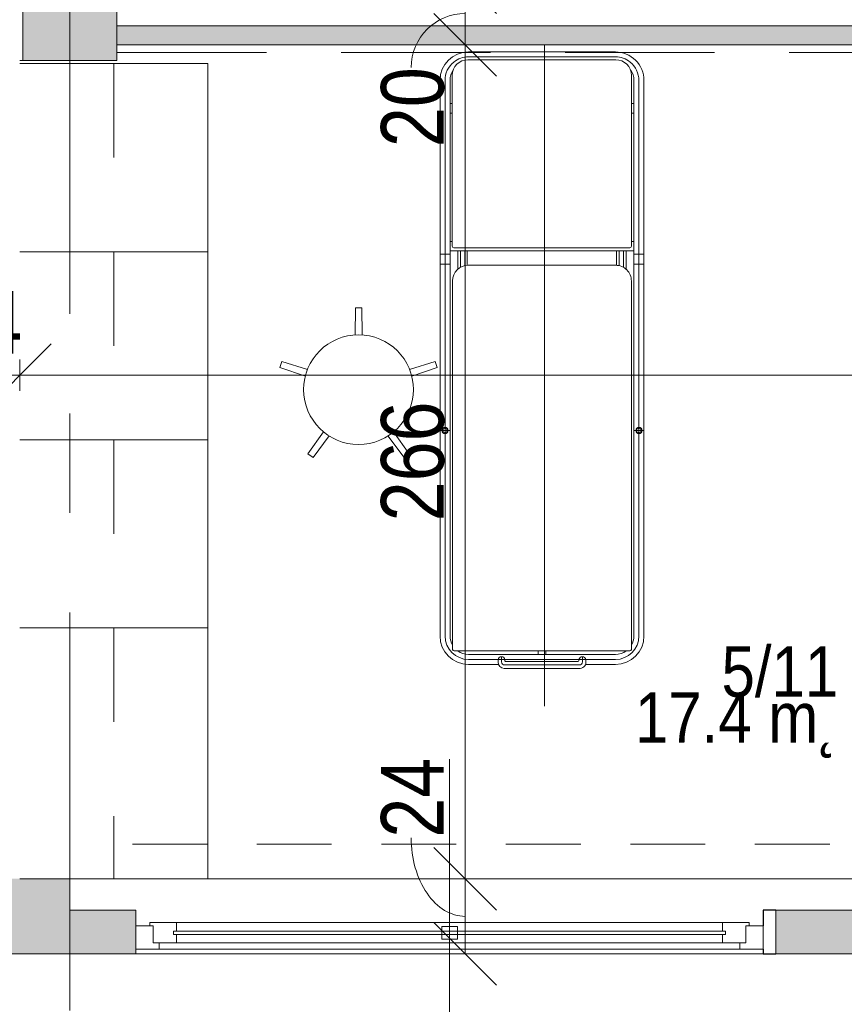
# Model space of a CAD drawing. Header units: centimetres. Extents: x -1631 to 1829, y -257 to 3158.
# Tile 3 of 128: x -1229 to -966, y 92 to 406. Entities that reach past the tile are written whole.
import ezdxf

# ---------------------------------------------------------------- set-up
doc = ezdxf.new("R2010")
doc.units = ezdxf.units.CM
for name, pattern in [('Dash', [60, 30, -30]), ('Oś', [222.25, 127, -31.75, 31.75, -31.75]), ('Ponad', [39.688, 23.813, -15.875]), ('Ukryte', [71.438, 47.625, -23.813])]:
    doc.linetypes.add(name, pattern=pattern)
for name, color, linetype, lineweight in [('A-ANNO-DIMS', 211, 'Continuous', 13), ('A-ANNO-DIMS-100', 211, 'Continuous', 13), ('A-AREA-IDEN', 2, 'Continuous', 13), ('A-DETL-HDLN', 90, 'Ukryte', 9), ('A-DETL-THIN', 151, 'Continuous', 9), ('A-FLOR-OVHD', 1, 'Ponad', 9), ('A-GLAZ', 151, 'Continuous', 13), ('A-GLAZ-IDEN', 152, 'Continuous', 13), ('A-WALL', 113, 'Continuous', 13), ('A-WALL-PATT', 111, 'Continuous', 13), ('I-FURN', 30, 'Continuous', 9), ('Q-SPCQ', 91, 'Continuous', 9), ('S-COLS', 52, 'Continuous', 13), ('S-GRID', 1, 'Continuous', 13)]:
    doc.layers.add(name, color=color, linetype=linetype, lineweight=lineweight)
doc.styles.add('Arial Narrow_5', font='ARIALN.TTF', dxfattribs={"height": 20})
doc.styles.add('Arial_11', font='arial.ttf', dxfattribs={"width": 0.85, "height": 23})
doc.styles.add('Arial_13', font='arial.ttf', dxfattribs={"height": 0.2})
doc.dimstyles.new('Diagonal_1_100__0__wewnętrzne', dxfattribs={"dimscale": 30.48, "dimtxt": 20.468619, "dimasz": 0.656168, "dimexe": 0.164042, "dimexo": 0.0625, "dimgap": 0.032808, "dimtad": 1, "dimdec": 0, "dimdsep": 46, "dimtxsty": 'Arial Narrow_5', "dimblk1": 'OBLIQUE', "dimblk2": 'OBLIQUE', "dimsah": 1, "dimcen": 0.09, "dimazin": 0, "dimtfac": 1, "dimtdec": 4, "dimtix": 1, "dimtmove": 1, "dimatfit": 3, "dimfxl": 0.164042, "dimfxlon": 1, "dimtvp": 1, "dimtolj": 1, "dimtzin": 0, "dimarcsym": 2})
doc.dimstyles.new('Diagonal_1_100__0__wewnętrzne_1', dxfattribs={"dimscale": 30.48, "dimtxt": 20.468619, "dimasz": 0.656168, "dimexe": 0.164042, "dimexo": 0.0625, "dimgap": 0.032808, "dimtad": 1, "dimdec": 0, "dimdsep": 46, "dimtxsty": 'Arial Narrow_5', "dimblk1": 'OBLIQUE', "dimblk2": 'OBLIQUE', "dimsah": 1, "dimcen": 0.09, "dimazin": 0, "dimtfac": 1, "dimtdec": 4, "dimtix": 1, "dimtmove": 0, "dimatfit": 3, "dimfxl": 0.164042, "dimfxlon": 1, "dimtvp": 1, "dimtolj": 1, "dimtzin": 0, "dimarcsym": 2})
doc.dimstyles.new('Diagonal_1_100__0__wewnętrzne_2', dxfattribs={"dimscale": 30.48, "dimtxt": 20.468619, "dimasz": 0.656168, "dimexe": 0.164042, "dimexo": 0.0625, "dimgap": 0.032808, "dimtad": 1, "dimdec": 0, "dimdsep": 46, "dimtxsty": 'Arial Narrow_5', "dimblk1": 'OBLIQUE', "dimblk2": 'OBLIQUE', "dimsah": 1, "dimcen": 0.09, "dimazin": 0, "dimtfac": 1, "dimtdec": 4, "dimtix": 1, "dimtmove": 2, "dimatfit": 3, "dimfxl": 0.164042, "dimfxlon": 1, "dimtvp": 1, "dimtolj": 1, "dimtzin": 0, "dimarcsym": 2})

# ---------------------------------------------------------------- blocks, each defined once
blk = doc.blocks.new('M_Concrete-Square-Column - 300 x 300mm-1794509-5_piętro III __10_50 m_ - stan projektowany')
at = {"layer": 'S-COLS', "lineweight": 9}
blk.add_hatch(color=254, dxfattribs=at).paths.add_polyline_path([(15, -15), (15, 15), (-15, 15), (-15, -15)], flags=0)
for p, q in [((15, 15), (-15, 15)), ((-15, 15), (-15, -15)), ((15, -15), (15, 15)), ((-15, -15), (15, -15))]:
    blk.add_line(p, q, dxfattribs=at)
blk = doc.blocks.new('Blat - Blat-2328147-5_piętro III __10_50 m_ - stan projektowany')
at = {"layer": 'I-FURN', "linetype": 'Dash'}
for p, q in [((260, 0), (260, -30)), ((260, -30), (0, -30))]:
    blk.add_line(p, q, dxfattribs=at)
blk = doc.blocks.new('Blat - Blat-V6-5_piętro III __10_50 m_ - stan projektowany')
at = {"layer": 'I-FURN'}
for p, q in [((80, 0), (80, -60)), ((80, -60), (0, -60))]:
    blk.add_line(p, q, dxfattribs=at)
blk = doc.blocks.new('Blat - Blat-2328141-5_piętro III __10_50 m_ - stan projektowany')
at = {"layer": 'I-FURN'}
for p, q in [((0, -60), (0, 0)), ((60, 0), (60, -60)), ((60, -60), (0, -60))]:
    blk.add_line(p, q, dxfattribs=at)
blk = doc.blocks.new('stół zabiegowy SZ-02 198x65 - stół zabiegowy SZ-02 198x65-V10-5_piętro III __10_50 m_ - stan projektowany')
at = {"layer": 'Q-SPCQ'}
for p, q in [((74.99, 33.26), (-102.21, 33.26)), ((74.99, 31.66), (-102.21, 31.66)), ((-36.68, 33.06), (-36.68, 30.26)), ((16.4, 33.26), (16.4, 30.06)), ((19.59, 33.26), (19.59, 30.06)), ((-107, -27.24), (-107, 28.76)), ((11.01, 29.26), (-106.5, 29.26)), ((-102.21, 30.06), (74.99, 30.06)), ((20.59, -28.54), (20.59, 30.06)), ((21.58, 28.85), (21.58, -27.24)), ((76.59, 29.35), (22.08, 29.35)), ((23.59, 30.06), (23.59, 29.35)), ((64.59, 30.06), (64.59, 29.35)), ((67.59, 29.35), (67.59, 30.06)), ((20.59, 27.56), (14.77, 27.56)), ((20.59, 26.76), (15.34, 26.76)), ((15.89, 25.36), (20.59, 25.36)), ((-111.31, 24.16), (-111.31, 14.62)), ((-109.71, 24.16), (-109.71, 0.76)), ((-108.11, 24.16), (-108.11, -22.64)), ((16, 24.56), (20.59, 24.56)), ((16.01, -22.74), (16.01, 24.26)), ((81.59, -22.74), (81.59, 24.35)), ((82.49, 24.16), (82.49, -22.64)), ((84.09, 24.16), (84.09, -22.64)), ((-112.56, -11.24), (-112.56, 12.76)), ((-111.46, 12.66), (-111.46, -11.14)), ((-110.56, 14.76), (-109.71, 14.76)), ((-110.46, 13.66), (-109.11, 13.66)), ((-110.16, 12.56), (-109.71, 12.56)), ((-110.36, -10.84), (-110.36, 12.36)), ((-124.56, 0), (86.35, 0)), ((-109.71, 0.76), (-109.71, -22.64)), ((-108.11, 2.01), (-107, 2.01)), ((-108.11, -0.49), (-107, -0.49)), ((-110.46, -12.14), (-109.11, -12.14)), ((-110.16, -11.04), (-109.71, -11.04)), ((-111.31, -22.64), (-111.31, -13.09)), ((-110.56, -13.24), (-109.71, -13.24)), ((15.89, -23.84), (20.59, -23.84)), ((16, -23.04), (20.59, -23.04)), ((-106.5, -27.74), (11.01, -27.74)), ((20.59, -26.04), (14.77, -26.04)), ((20.59, -25.24), (15.34, -25.24)), ((22.08, -27.74), (76.59, -27.74)), ((23.59, -28.54), (23.59, -27.82)), ((64.59, -28.54), (64.59, -27.82)), ((67.59, -27.82), (67.59, -28.54)), ((-102.21, -28.54), (74.99, -28.54)), ((74.99, -30.14), (-102.21, -30.14)), ((-36.68, -31.54), (-36.68, -28.74)), ((16.4, -31.74), (16.4, -28.54)), ((19.59, -31.74), (19.59, -28.54)), ((74.99, -31.74), (-102.21, -31.74))]:
    blk.add_line(p, q, dxfattribs=at)
for centre, radius in [((-36.68, 31.66), 0.999), ((-36.68, 31.66), 0.727), ((-36.68, -30.14), 0.999), ((-36.68, -30.14), 0.727)]:
    blk.add_circle(centre, radius, dxfattribs=at)
for centre, radius, start, end in [((-102.21, 24.16), 9.1, 90, 180), ((-102.21, 24.16), 7.5, 90, 180), ((74.99, 24.16), 9.1, 0, 90), ((74.99, 24.16), 7.5, 38.9891, 90), ((-106.5, 28.76), 0.5, 90, 180), ((-102.21, 24.16), 5.9, 90, 120.1847), ((11.01, 24.26), 5, 360, 90), ((22.08, 28.85), 0.5, 90, 180), ((74.99, 24.16), 5.9, 55.7775, 90), ((76.59, 24.35), 5, 360, 90), ((74.99, 24.16), 7.5, 0, 38.7517), ((-102.21, 24.16), 5.9, 144.3302, 180), ((-110.56, 12.76), 2, 90, 180), ((-110.46, 12.66), 1, 90, 180), ((-110.16, 12.36), 0.2, 90, 180), ((-109.95, 13.66), 1.13, 282.5834, 77.4166), ((-110.56, -11.24), 2, 174.2608, 270), ((-110.46, -11.14), 1, 180, 270), ((-109.95, -12.14), 1.13, 282.5834, 77.4166), ((-102.21, -22.64), 9.1, 180, 270), ((-102.21, -22.64), 7.5, 180, 270), ((-102.21, -22.64), 5.9, 180, 215.6698), ((11.01, -22.74), 5, 270, 0), ((74.99, -22.64), 9.1, 270, 0), ((76.59, -22.74), 5, 270, 360), ((74.99, -22.64), 7.5, 321.2483, 0), ((-106.5, -27.24), 0.5, 180, 270), ((-102.21, -22.64), 5.9, 239.8153, 270), ((22.08, -27.24), 0.5, 180, 270), ((74.99, -22.64), 7.5, 270, 321.0109), ((74.99, -22.64), 5.9, 270, 304.2225)]:
    blk.add_arc(centre, radius, start, end, dxfattribs=at)
blk = doc.blocks.new('stołek obrotowy WG-03 śr_32cm - stołek obrotowy WG-03 śr_32cm-850736-5_piętro III __10_50 m_ - stan projektowany')
at = {"layer": 'Q-SPCQ'}
for p, q in [((-1, 26.05), (-1.11, 17.46)), ((1, 26.05), (-1, 26.05)), ((1.11, 17.46), (1, 26.05)), ((-24.46, 9), (-25.08, 7.1)), ((-25.08, 7.1), (-16.95, 4.34)), ((-16.27, 6.45), (-24.46, 9)), ((24.46, 9), (16.27, 6.45)), ((16.95, 4.34), (25.08, 7.1)), ((25.08, 7.1), (24.46, 9)), ((-11.16, -13.48), (-16.12, -20.48)), ((-14.5, -21.66), (-9.37, -14.78)), ((9.37, -14.78), (14.5, -21.66)), ((16.12, -20.48), (11.16, -13.48)), ((-16.12, -20.48), (-14.5, -21.66)), ((14.5, -21.66), (16.12, -20.48))]:
    blk.add_line(p, q, dxfattribs=at)
blk.add_circle((0, 0), 17.5, dxfattribs=at)
blk = doc.blocks.new('Okno - automatyczna etykieta - 200x165 _projektowane_-2622696-5_piętro III __10_50 m_ - stan projektowany')
at = {"layer": 'A-GLAZ'}
for p, q in [((-100, 2), (-94.5, 2)), ((-100, -5.5), (-100, 2)), ((-95.5, 3), (-87, 3)), ((-95.5, 2), (-95.5, 3)), ((-94.5, 2), (-95.5, 2)), ((-94.5, -3.5), (-94.5, 2)), ((-94.5, 2), (-94.5, -3.5)), ((-88, -0.75), (-88, 0.25)), ((-88, 0.25), (88, 0.25)), ((-88, 0.25), (-88, -0.75)), ((-87, 0.25), (-88, 0.25)), ((-87, 3), (-87, 0.25)), ((87, 3), (-87, 3)), ((-2.5, -2.25), (-2.5, 1.75)), ((-2.5, 1.75), (2.5, 1.75)), ((2.5, 1.75), (2.5, -2.25)), ((87, 3), (95.5, 3)), ((87, 0.25), (87, 3)), ((88, 0.25), (87, 0.25)), ((88, 0.25), (88, -0.75)), ((88, -0.75), (88, 0.25)), ((94.5, 2), (94.5, -3.5)), ((95.5, 2), (94.5, 2)), ((94.5, 2), (100, 2)), ((94.5, -3.5), (94.5, 2)), ((95.5, 3), (95.5, 2)), ((100, 2), (100, -5.5)), ((88, -0.75), (-88, -0.75)), ((-88, -0.75), (-87, -0.75)), ((-87, -0.75), (-87, -3.5)), ((2.5, -2.25), (-2.5, -2.25)), ((87, -0.75), (88, -0.75)), ((87, -3.5), (87, -0.75)), ((-92.5, -5.5), (-100, -5.5)), ((-100, -5.5), (100, -5.5)), ((-87, -3.5), (-94.5, -3.5)), ((-94.5, -3.5), (-92.5, -3.5)), ((-92.5, -3.5), (-92.5, -5.5)), ((92.5, -5.5), (-92.5, -5.5)), ((87, -3.5), (-87, -3.5)), ((94.5, -3.5), (87, -3.5)), ((92.5, -3.5), (94.5, -3.5)), ((92.5, -5.5), (92.5, -3.5)), ((100, -5.5), (92.5, -5.5))]:
    blk.add_line(p, q, dxfattribs=at)
blk = doc.blocks.new('DIMBLOCK24-5_piętro III __10_50 m_ - stan projektowany')
at = {"layer": 'A-ANNO-DIMS-100', "transparency": 16777216}
for p, q in [((-1086.6, 132.33), (-1096.6, 142.33)), ((-1091.6, 132.33), (-1081.6, 132.33)), ((-1086.6, 132.33), (-1091.6, 132.33)), ((-1086.6, 108.33), (-1086.6, 132.33)), ((-1086.6, 132.33), (-1076.6, 122.33)), ((-1086.6, 108.33), (-1096.6, 118.33)), ((-1091.6, 108.33), (-1081.6, 108.33)), ((-1086.6, 108.33), (-1091.6, 108.33)), ((-1086.6, 108.33), (-1076.6, 98.33))]:
    blk.add_line(p, q, dxfattribs=at)
blk.add_ellipse((-1086.6, 145.42), major_axis=(0, 25.09), ratio=0.687265, start_param=1.570796, end_param=3.141593, dxfattribs=at)
at = {"layer": 'A-ANNO-DIMS-100', "color": 0, "transparency": 16777216, "insert": (-1113.45, 145.42), "char_height": 20, "width": 30.4105, "attachment_point": 1, "rotation": 90, "line_spacing_factor": 0.974696, "style": 'Arial Narrow_5'}
blk.add_mtext('24', dxfattribs=at)
blk = doc.blocks.new('_Oblique')
at = {"color": 0, "linetype": 'ByBlock', "lineweight": -2}
blk.add_line((-0.5, -0.5), (0.5, 0.5), dxfattribs=at)
blk = doc.blocks.new('DIMBLOCK25-5_piętro III __10_50 m_ - stan projektowany')
at = {"layer": 'A-ANNO-DIMS-100', "transparency": 16777216}
for p, q in [((-1086.6, 398.33), (-1096.6, 408.33)), ((-1091.6, 398.33), (-1081.6, 398.33)), ((-1086.6, 398.33), (-1091.6, 398.33)), ((-1086.6, 132.33), (-1086.6, 398.33)), ((-1086.6, 398.33), (-1076.6, 388.33)), ((-1086.6, 132.33), (-1096.6, 142.33)), ((-1091.6, 132.33), (-1081.6, 132.33)), ((-1086.6, 132.33), (-1091.6, 132.33)), ((-1086.6, 132.33), (-1076.6, 122.33))]:
    blk.add_line(p, q, dxfattribs=at)
at = {"layer": 'A-ANNO-DIMS-100', "color": 0, "transparency": 16777216, "insert": (-1113.45, 246.32), "char_height": 20, "width": 45.6158, "attachment_point": 1, "rotation": 90, "line_spacing_factor": 0.974696, "style": 'Arial Narrow_5'}
blk.add_mtext('266', dxfattribs=at)
blk = doc.blocks.new('DIMBLOCK26-5_piętro III __10_50 m_ - stan projektowany')
at = {"layer": 'A-ANNO-DIMS-100', "transparency": 16777216}
for p, q in [((-1086.6, 418.33), (-1096.6, 428.33)), ((-1091.6, 418.33), (-1081.6, 418.33)), ((-1086.6, 418.33), (-1091.6, 418.33)), ((-1086.6, 398.33), (-1086.6, 418.33)), ((-1086.6, 418.33), (-1076.6, 408.33)), ((-1086.6, 398.33), (-1096.6, 408.33)), ((-1091.6, 398.33), (-1081.6, 398.33)), ((-1086.6, 398.33), (-1091.6, 398.33)), ((-1086.6, 398.33), (-1076.6, 388.33))]:
    blk.add_line(p, q, dxfattribs=at)
blk.add_ellipse((-1086.6, 391.03), major_axis=(0, 17.3), ratio=0.996788, start_param=0, end_param=1.570796, dxfattribs=at)
at = {"layer": 'A-ANNO-DIMS-100', "color": 0, "transparency": 16777216, "insert": (-1113.45, 365.68), "char_height": 20, "width": 30.4105, "attachment_point": 1, "rotation": 90, "line_spacing_factor": 0.974696, "style": 'Arial Narrow_5'}
blk.add_mtext('20', dxfattribs=at)
blk = doc.blocks.new('DIMBLOCK174-5_piętro III __10_50 m_ - stan projektowany')
at = {"layer": 'A-ANNO-DIMS-100', "transparency": 16777216}
for p, q in [((-1228.62, 292.9), (-1218.62, 302.9)), ((-567.62, 292.9), (-557.62, 302.9)), ((-1228.62, 287.9), (-1228.62, 297.9)), ((-567.62, 287.9), (-567.62, 297.9)), ((-1228.62, 292.9), (-1238.62, 282.9)), ((-567.62, 292.9), (-1228.62, 292.9)), ((-1228.62, 292.9), (-1228.62, 287.9)), ((-567.62, 292.9), (-577.62, 282.9)), ((-567.62, 292.9), (-567.62, 287.9))]:
    blk.add_line(p, q, dxfattribs=at)
at = {"layer": 'A-ANNO-DIMS-100', "color": 0, "transparency": 16777216, "insert": (-950.55, 319.75), "char_height": 20, "width": 45.6158, "attachment_point": 1, "line_spacing_factor": 0.974696, "style": 'Arial Narrow_5'}
blk.add_mtext('661', dxfattribs=at)
blk = doc.blocks.new('DIMBLOCK175-5_piętro III __10_50 m_ - stan projektowany')
at = {"layer": 'A-ANNO-DIMS-100', "transparency": 16777216}
for p, q in [((-1252.62, 292.9), (-1242.62, 302.9)), ((-1228.62, 292.9), (-1218.62, 302.9)), ((-1252.62, 287.9), (-1252.62, 297.9)), ((-1228.62, 287.9), (-1228.62, 297.9)), ((-1252.62, 292.9), (-1262.62, 282.9)), ((-1228.62, 292.9), (-1252.62, 292.9)), ((-1252.62, 292.9), (-1252.62, 287.9)), ((-1228.62, 292.9), (-1238.62, 282.9)), ((-1228.62, 292.9), (-1228.62, 287.9))]:
    blk.add_line(p, q, dxfattribs=at)
at = {"layer": 'A-ANNO-DIMS-100', "color": 0, "transparency": 16777216, "insert": (-1253.29, 319.75), "char_height": 20, "width": 30.4105, "attachment_point": 1, "line_spacing_factor": 0.974696, "style": 'Arial Narrow_5'}
blk.add_mtext('24', dxfattribs=at)
blk = doc.blocks.new('Okno_LD_typ 100 - metka _ wys_parapetu-2491833-5_piętro III __10_50 m_ - stan projektowany')
at = {"layer": 'A-GLAZ-IDEN'}
blk.add_line((0, 1.8925), (0, -0.3919), dxfattribs=at)
blk.add_circle((0, -0.0919), 0.3, dxfattribs=at)
at = {"layer": 'A-GLAZ-IDEN', "insert": (0.4711, 0.6634), "char_height": 0.2, "width": 0.48783, "attachment_point": 3, "rotation": 90, "line_spacing_factor": 0.936439, "style": 'Arial_13', "bg_fill": 3, "box_fill_scale": 1.25, "bg_fill_color": 256, "bg_fill_true_color": 13158600, "bg_fill_transparency": 0}
blk.add_mtext('\\pxqr,t6.35,12.7,19.05,25.4,31.75,38.1,44.45,50.8,57.15,63.5,69.85,76.2,82.55,88.9,95.25,101.6,107.95,114.3,120.65,127,133.35,139.7,146.05,152.4,158.75,165.1,171.45,177.8,184.15,190.5,196.85,203.2;{hp= }', dxfattribs=at)

msp = doc.modelspace()

# ---------------------------------------------------------------- hatches: boundary and pattern name
at = {"layer": 'A-WALL-PATT'}
for points in [[(-720.62, 398.33), (-720.62, 404.33), (-1197.62, 404.33), (-1197.62, 398.33), (-1083.22, 398.33)], [(-1252.62, 108.33), (-1212.62, 108.33), (-1212.62, 132.33), (-1252.62, 132.33)]]:
    msp.add_hatch(color=9, dxfattribs=at).paths.add_polyline_path(points, flags=0)
h = msp.add_hatch(color=9, dxfattribs=at)
h.paths.add_polyline_path([(-1212.62, 108.33), (-1191.62, 108.33), (-1191.62, 122.33), (-1212.62, 122.33), (-1212.62, 109.83)], flags=0)
h.paths.add_polyline_path([(-987.62, 108.33), (-917.62, 108.33), (-917.62, 122.33), (-987.62, 122.33)], flags=0)
h.paths.add_polyline_path([(-692.62, 108.33), (-692.62, 122.33), (-713.62, 122.33), (-713.62, 108.33), (-709.5, 108.33)], flags=0)

# ---------------------------------------------------------------- linework, layer by layer
at = {"layer": 'A-DETL-HDLN'}
msp.add_line((-1197.62, 395.83), (1172.38, 395.83), dxfattribs=at)
at = {"layer": 'A-DETL-THIN'}
msp.add_line((-1212.62, 393.33), (-1212.62, 423.33), dxfattribs=at)
at = {"layer": 'A-FLOR-OVHD'}
msp.add_line((-692.62, 143.33), (-1197.62, 143.33), dxfattribs=at)
at = {"layer": 'A-WALL', "lineweight": 9}
for p, q in [((-720.62, 404.33), (-1197.62, 404.33)), ((-1197.62, 398.33), (-708.62, 398.33)), ((-1228.62, 393.33), (-1227.62, 393.33)), ((-1228.62, 132.33), (-567.62, 132.33)), ((-1212.62, 122.33), (-1212.62, 132.33)), ((-1191.62, 122.33), (-1212.62, 122.33)), ((-1191.62, 117.33), (-1191.62, 122.33)), ((-917.62, 122.33), (-987.62, 122.33)), ((-991.62, 108.33), (-1252.62, 108.33)), ((-1191.62, 108.33), (-1191.62, 109.83)), ((-987.62, 108.33), (-917.62, 108.33))]:
    msp.add_line(p, q, dxfattribs=at)
at = {"layer": 'A-WALL', "color": 7, "lineweight": 25}
for p, q in [((-987.62, 122.33), (-991.62, 122.33)), ((-991.62, 122.33), (-991.62, 117.33)), ((-991.62, 109.83), (-991.62, 108.33)), ((-991.62, 108.33), (-987.62, 108.33))]:
    msp.add_line(p, q, dxfattribs=at)
at = {"layer": 'A-WALL'}
msp.add_line((-987.62, 122.33), (-987.62, 108.33), dxfattribs=at)
at = {"layer": 'S-GRID', "linetype": 'Oś'}
msp.add_line((-1212.62, 2884.27), (-1212.62, 27.13), dxfattribs=at)

# ---------------------------------------------------------------- block references
at = {"layer": 'A-GLAZ'}
msp.add_blockref('Okno - automatyczna etykieta - 200x165 _projektowane_-2622696-5_piętro III __10_50 m_ - stan projektowany', (-1091.62, 115.33), dxfattribs=at)
at = {"layer": 'I-FURN', "linetype": 'Dash', "rotation": 90.00000000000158}
msp.add_blockref('Blat - Blat-2328147-5_piętro III __10_50 m_ - stan projektowany', (-1228.62, 132.33), dxfattribs=at)
at = {"layer": 'I-FURN', "rotation": 90.00000000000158}
for name, p in [('Blat - Blat-2328141-5_piętro III __10_50 m_ - stan projektowany', (-1228.62, 332.33)), ('Blat - Blat-2328141-5_piętro III __10_50 m_ - stan projektowany', (-1228.62, 272.33)), ('Blat - Blat-2328141-5_piętro III __10_50 m_ - stan projektowany', (-1228.62, 212.33)), ('Blat - Blat-V6-5_piętro III __10_50 m_ - stan projektowany', (-1228.62, 132.33))]:
    msp.add_blockref(name, p, dxfattribs=at)
at = {"layer": 'Q-SPCQ', "rotation": 90.00000000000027}
msp.add_blockref('stół zabiegowy SZ-02 198x65 - stół zabiegowy SZ-02 198x65-V10-5_piętro III __10_50 m_ - stan projektowany', (-1061.39, 311.97), dxfattribs=at)
at = {"layer": 'Q-SPCQ'}
msp.add_blockref('stołek obrotowy WG-03 śr_32cm - stołek obrotowy WG-03 śr_32cm-850736-5_piętro III __10_50 m_ - stan projektowany', (-1120.62, 288.33), dxfattribs=at)
at = {"layer": 'S-COLS', "lineweight": 9}
msp.add_blockref('M_Concrete-Square-Column - 300 x 300mm-1794509-5_piętro III __10_50 m_ - stan projektowany', (-1212.62, 408.33), dxfattribs=at)

# ---------------------------------------------------------------- texts
at = {"layer": 'A-AREA-IDEN', "char_height": 16.1, "line_spacing_factor": 0.936439, "style": 'Arial_11'}
for s, insert, width, attachment_point in [('\\pxqr,t3.69565,7.3913,11.08696,14.78261,18.47826,22.17391,25.86957,29.56522,33.26087,36.95652,40.65217,44.34783,48.04348,51.73913,55.43478,59.13043,62.82609,66.52174,70.21739,73.91304,77.6087,81.30435,85,88.69565,92.3913,96.08696,99.78261,103.47826,107.17391,110.86957,114.56522,118.26087;{5/11}', (-967.71, 190.12), 37.009, 9), ('\\pt84.99995,169.9999,255.00008,340.00003,424.99998,509.99993,595.00011,680.00006,765.00001,849.99996,934.99991,1020.00009,1105.00004,1189.99999,1274.99994,1359.99989,1445.00007,1530.00002,1614.99997,1699.99992,1785.0001,1870.00005,1955,2039.99995,2124.9999,2210.00008,2295.00003,2379.99998,2464.99993,2550.00011,2635.00006,2720.00001;17.4 m˛', (-967.71, 191.79), 64.141, 3)]:
    msp.add_mtext(s, dxfattribs=dict(at, insert=insert, width=width, attachment_point=attachment_point))

# ---------------------------------------------------------------- dimensions: what is measured, and where the dimension line sits
at = {"layer": 'A-ANNO-DIMS'}
for base, p1, p2, override, picture, middle in [((-1086.6, 418.33), (-1091.6, 398.33), (-1091.6, 418.33), {"dimpost": '<>', "dimfxl": 20}, 'DIMBLOCK26-5_piętro III __10_50 m_ - stan projektowany', (-1100.12, 380.89)), ((-1086.6, 132.33), (-1091.6, 108.33), (-1091.6, 132.33), {"dimpost": '<>', "dimfxl": 24}, 'DIMBLOCK24-5_piętro III __10_50 m_ - stan projektowany', (-1100.12, 160.62))]:
    dim = msp.add_linear_dim(base=base, p1=p1, p2=p2, angle=90, dimstyle='Diagonal_1_100__0__wewnętrzne', override=override, dxfattribs=at)
    dim.commit()
    dim.dimension.update_dxf_attribs({"geometry": picture, "text_midpoint": middle, "dimtype": 160, "text_rotation": 90})
dim = msp.add_linear_dim(base=(-1086.6, 398.33), p1=(-1091.6, 132.33), p2=(-1091.6, 398.33), angle=90, dimstyle='Diagonal_1_100__0__wewnętrzne_1', override={"dimpost": '<>', "dimfxl": 266}, dxfattribs=at)
dim.commit()
dim.dimension.update_dxf_attribs({"geometry": 'DIMBLOCK25-5_piętro III __10_50 m_ - stan projektowany', "text_midpoint": (-1097.81, 265.33)})
dim = msp.add_linear_dim(base=(-1252.62, 292.9), p1=(-1228.62, 287.9), p2=(-1252.62, 287.9), dimstyle='Diagonal_1_100__0__wewnętrzne_1', override={"dimpost": '<>', "dimfxl": 24}, dxfattribs=at)
dim.commit()
dim.dimension.update_dxf_attribs({"geometry": 'DIMBLOCK175-5_piętro III __10_50 m_ - stan projektowany', "text_midpoint": (-1240.62, 303.94)})
dim = msp.add_linear_dim(base=(-1228.62, 292.9), p1=(-567.62, 287.9), p2=(-1228.62, 287.9), dimstyle='Diagonal_1_100__0__wewnętrzne_2', override={"dimpost": '<>', "dimfxl": 661}, dxfattribs=at)
dim.commit()
dim.dimension.update_dxf_attribs({"geometry": 'DIMBLOCK174-5_piętro III __10_50 m_ - stan projektowany', "text_midpoint": (-927.74, 306.41), "dimtype": 160, "text_rotation": 360})

# ---------------------------------------------------------------- next in the draw order: block references
at = {"layer": 'A-GLAZ-IDEN', "xscale": 99.99999999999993, "yscale": 99.99999999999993, "zscale": 99.99999999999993}
msp.add_blockref('Okno_LD_typ 100 - metka _ wys_parapetu-2491833-5_piętro III __10_50 m_ - stan projektowany', (-1091.62, -18.79), dxfattribs=at)

doc.saveas('drawing.dxf')
